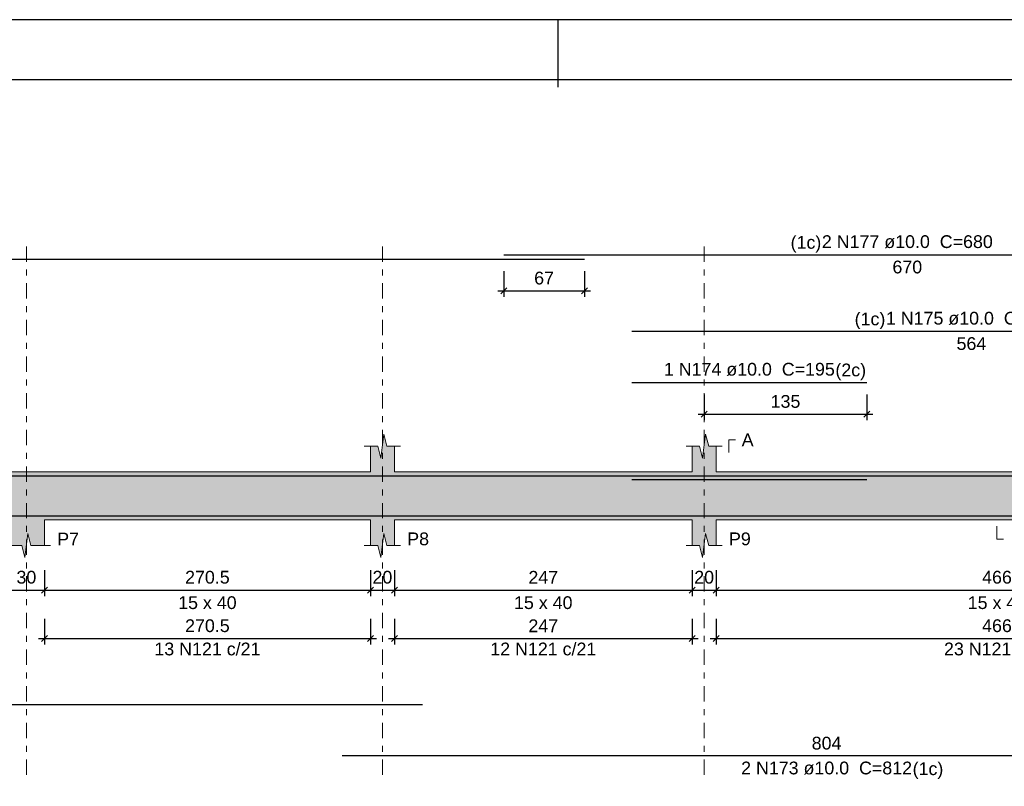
# Model space of a CAD drawing. Header units: millimetres. Extents: x 0 to 119, y 0 to 84.
# Tile 24 of 34: x 54 to 71, y 71 to 84. Entities that reach past the tile are written whole.
import ezdxf

# ---------------------------------------------------------------- set-up
doc = ezdxf.new("R2010")
doc.units = ezdxf.units.MM
doc.header["$MEASUREMENT"] = 0
doc.linetypes.add('DASHDOT', pattern=[2.54, 1.27, -0.635, 0, -0.635])
doc.linetypes.add('NULL', pattern=[0])
doc.layers.get('0').update_dxf_attribs({"lineweight": 18})
for name, color, linetype, lineweight in [('Descrição da armadura', 7, 'Continuous', 0), ('DT-Barras na forma', 2, 'Continuous', 30), ('DT-Barras rebatidas', 2, 'Continuous', 30), ('DT-Cotas', 9, 'Continuous', 5), ('DT-Forma', 5, 'Continuous', 5), ('DT-Hachura forma vigas', 254, 'Continuous', 5), ('DT-Pontilhado', 9, 'DASHDOT', 5), ('DT-Textos', 7, 'Continuous', 5), ('Textos armaduras', 7, 'Continuous', 0)]:
    doc.layers.add(name, color=color, linetype=linetype, lineweight=lineweight)
doc.layers.add('SEDUC_MARF', color=1, linetype='Continuous')
doc.layers.add('SEDUC_MARGG', color=7, linetype='Continuous')
doc.styles.add('Arial', font='txt')
doc.dimstyles.new('UM_50.000000', dxfattribs={"dimtxt": 0.18, "dimasz": 0.1, "dimexe": 0.1, "dimexo": 0.2, "dimgap": 0, "dimtad": 1, "dimtih": 1, "dimtoh": 1, "dimdec": 1, "dimlfac": 50, "dimzin": 0, "dimdsep": 46, "dimtxsty": 'Standard', "dimcen": 0.09, "dimdle": 0.1, "dimadec": 1, "dimazin": 2, "dimtfac": 1, "dimtdec": 4, "dimtofl": 0, "dimtmove": 0, "dimatfit": 3, "dimfxl": 1, "dimtolj": 1, "dimarcsym": 0})

# ---------------------------------------------------------------- blocks, each defined once
blk = doc.blocks.new('_Oblique')
at = {"color": 0, "linetype": 'ByBlock', "lineweight": -2}
blk.add_line((-0.5, -0.5), (0.5, 0.5), dxfattribs=at)
blk = doc.blocks.new('*D25')
at = {"layer": 'Defpoints', "color": 0}
for p in [(54.281, 75.161), (54.881, 75.161), (54.881, 74.632)]:
    blk.add_point(p, dxfattribs=at)
at = {"layer": 'DT-Cotas', "color": 0, "lineweight": -2}
for p, q in [((54.281, 74.961), (54.281, 74.532)), ((54.881, 74.961), (54.881, 74.532)), ((54.181, 74.632), (54.981, 74.632))]:
    blk.add_line(p, q, dxfattribs=at)
at = {"layer": 'DT-Cotas', "color": 0, "lineweight": -2, "xscale": 0.1, "yscale": 0.1, "zscale": 0.1, "rotation": 180}
blk.add_blockref('_Oblique', (54.281, 74.632), dxfattribs=at)
at = {"layer": 'DT-Cotas', "color": 0, "lineweight": -2, "xscale": 0.1, "yscale": 0.1, "zscale": 0.1}
blk.add_blockref('_Oblique', (54.881, 74.632), dxfattribs=at)
at = {"layer": 'DT-Cotas', "color": 7, "insert": (54.581, 74.844), "char_height": 0.2118, "attachment_point": 5, "rotation": 0.0057, "style": 'Arial'}
blk.add_mtext('\\A1;30', dxfattribs=at)
blk = doc.blocks.new('*D26')
at = {"layer": 'Defpoints', "color": 0}
for p in [(54.881, 75.161), (60.29, 75.161), (60.29, 74.632)]:
    blk.add_point(p, dxfattribs=at)
at = {"layer": 'DT-Cotas', "color": 0, "lineweight": -2}
for p, q in [((54.881, 74.961), (54.881, 74.532)), ((60.29, 74.961), (60.29, 74.532)), ((54.781, 74.632), (60.39, 74.632))]:
    blk.add_line(p, q, dxfattribs=at)
at = {"layer": 'DT-Cotas', "color": 0, "lineweight": -2, "xscale": 0.1, "yscale": 0.1, "zscale": 0.1, "rotation": 180}
blk.add_blockref('_Oblique', (54.881, 74.632), dxfattribs=at)
at = {"layer": 'DT-Cotas', "color": 0, "lineweight": -2, "xscale": 0.1, "yscale": 0.1, "zscale": 0.1}
blk.add_blockref('_Oblique', (60.29, 74.632), dxfattribs=at)
at = {"layer": 'DT-Cotas', "color": 7, "insert": (57.585, 74.844), "char_height": 0.2118, "attachment_point": 5, "rotation": 0.0057, "style": 'Arial'}
blk.add_mtext('\\A1;270.5', dxfattribs=at)
blk = doc.blocks.new('*D27')
at = {"layer": 'Defpoints', "color": 0}
for p in [(60.29, 75.161), (60.69, 75.161), (60.69, 74.632)]:
    blk.add_point(p, dxfattribs=at)
at = {"layer": 'DT-Cotas', "color": 0, "lineweight": -2}
for p, q in [((60.29, 74.961), (60.29, 74.532)), ((60.69, 74.961), (60.69, 74.532)), ((60.19, 74.632), (60.79, 74.632))]:
    blk.add_line(p, q, dxfattribs=at)
at = {"layer": 'DT-Cotas', "color": 0, "lineweight": -2, "xscale": 0.1, "yscale": 0.1, "zscale": 0.1, "rotation": 180}
blk.add_blockref('_Oblique', (60.29, 74.632), dxfattribs=at)
at = {"layer": 'DT-Cotas', "color": 0, "lineweight": -2, "xscale": 0.1, "yscale": 0.1, "zscale": 0.1}
blk.add_blockref('_Oblique', (60.69, 74.632), dxfattribs=at)
at = {"layer": 'DT-Cotas', "color": 7, "insert": (60.49, 74.844), "char_height": 0.2118, "attachment_point": 5, "rotation": 0.0057, "style": 'Arial'}
blk.add_mtext('\\A1;20', dxfattribs=at)
blk = doc.blocks.new('*D28')
at = {"layer": 'Defpoints', "color": 0}
for p in [(60.69, 75.161), (65.63, 75.161), (65.63, 74.632)]:
    blk.add_point(p, dxfattribs=at)
at = {"layer": 'DT-Cotas', "color": 0, "lineweight": -2}
for p, q in [((60.69, 74.961), (60.69, 74.532)), ((65.63, 74.961), (65.63, 74.532)), ((60.59, 74.632), (65.73, 74.632))]:
    blk.add_line(p, q, dxfattribs=at)
at = {"layer": 'DT-Cotas', "color": 0, "lineweight": -2, "xscale": 0.1, "yscale": 0.1, "zscale": 0.1, "rotation": 180}
blk.add_blockref('_Oblique', (60.69, 74.632), dxfattribs=at)
at = {"layer": 'DT-Cotas', "color": 0, "lineweight": -2, "xscale": 0.1, "yscale": 0.1, "zscale": 0.1}
blk.add_blockref('_Oblique', (65.63, 74.632), dxfattribs=at)
at = {"layer": 'DT-Cotas', "color": 7, "insert": (63.16, 74.844), "char_height": 0.2118, "attachment_point": 5, "rotation": 0.0057, "style": 'Arial'}
blk.add_mtext('\\A1;247', dxfattribs=at)
blk = doc.blocks.new('*D29')
at = {"layer": 'Defpoints', "color": 0}
for p in [(65.63, 75.161), (66.03, 75.161), (66.03, 74.632)]:
    blk.add_point(p, dxfattribs=at)
at = {"layer": 'DT-Cotas', "color": 0, "lineweight": -2}
for p, q in [((65.63, 74.961), (65.63, 74.532)), ((66.03, 74.961), (66.03, 74.532)), ((65.53, 74.632), (66.13, 74.632))]:
    blk.add_line(p, q, dxfattribs=at)
at = {"layer": 'DT-Cotas', "color": 0, "lineweight": -2, "xscale": 0.1, "yscale": 0.1, "zscale": 0.1, "rotation": 180}
blk.add_blockref('_Oblique', (65.63, 74.632), dxfattribs=at)
at = {"layer": 'DT-Cotas', "color": 0, "lineweight": -2, "xscale": 0.1, "yscale": 0.1, "zscale": 0.1}
blk.add_blockref('_Oblique', (66.03, 74.632), dxfattribs=at)
at = {"layer": 'DT-Cotas', "color": 7, "insert": (65.83, 74.844), "char_height": 0.2118, "attachment_point": 5, "rotation": 0.0057, "style": 'Arial'}
blk.add_mtext('\\A1;20', dxfattribs=at)
blk = doc.blocks.new('*D30')
at = {"layer": 'Defpoints', "color": 0}
for p in [(66.03, 75.161), (75.351, 75.161), (75.351, 74.632)]:
    blk.add_point(p, dxfattribs=at)
at = {"layer": 'DT-Cotas', "color": 0, "lineweight": -2}
for p, q in [((66.03, 74.961), (66.03, 74.532)), ((75.351, 74.961), (75.351, 74.532)), ((65.93, 74.632), (75.451, 74.632))]:
    blk.add_line(p, q, dxfattribs=at)
at = {"layer": 'DT-Cotas', "color": 0, "lineweight": -2, "xscale": 0.1, "yscale": 0.1, "zscale": 0.1, "rotation": 180}
blk.add_blockref('_Oblique', (66.03, 74.632), dxfattribs=at)
at = {"layer": 'DT-Cotas', "color": 0, "lineweight": -2, "xscale": 0.1, "yscale": 0.1, "zscale": 0.1}
blk.add_blockref('_Oblique', (75.351, 74.632), dxfattribs=at)
at = {"layer": 'DT-Cotas', "color": 7, "insert": (70.69, 74.844), "char_height": 0.2118, "attachment_point": 5, "rotation": 0.0057, "style": 'Arial'}
blk.add_mtext('\\A1;466', dxfattribs=at)
blk = doc.blocks.new('*D32')
at = {"layer": 'Defpoints', "color": 0}
for p in [(65.83, 78.08), (68.53, 78.08), (68.53, 77.55)]:
    blk.add_point(p, dxfattribs=at)
at = {"layer": 'DT-Cotas', "color": 0, "lineweight": -2}
for p, q in [((65.83, 77.88), (65.83, 77.45)), ((68.53, 77.88), (68.53, 77.45)), ((65.73, 77.55), (68.63, 77.55))]:
    blk.add_line(p, q, dxfattribs=at)
at = {"layer": 'DT-Cotas', "color": 0, "lineweight": -2, "xscale": 0.1, "yscale": 0.1, "zscale": 0.1, "rotation": 180}
blk.add_blockref('_Oblique', (65.83, 77.55), dxfattribs=at)
at = {"layer": 'DT-Cotas', "color": 0, "lineweight": -2, "xscale": 0.1, "yscale": 0.1, "zscale": 0.1}
blk.add_blockref('_Oblique', (68.53, 77.55), dxfattribs=at)
at = {"layer": 'DT-Cotas', "color": 7, "insert": (67.18, 77.762), "char_height": 0.2118, "attachment_point": 5, "rotation": 0.0057, "style": 'Arial'}
blk.add_mtext('\\A1;135', dxfattribs=at)
blk = doc.blocks.new('*D33')
at = {"layer": 'Defpoints', "color": 0}
for p in [(62.503, 80.127), (63.843, 80.127), (63.843, 79.598)]:
    blk.add_point(p, dxfattribs=at)
at = {"layer": 'DT-Cotas', "color": 0, "lineweight": -2}
for p, q in [((62.503, 79.927), (62.503, 79.498)), ((63.843, 79.927), (63.843, 79.498)), ((62.403, 79.598), (63.943, 79.598))]:
    blk.add_line(p, q, dxfattribs=at)
at = {"layer": 'DT-Cotas', "color": 0, "lineweight": -2, "xscale": 0.1, "yscale": 0.1, "zscale": 0.1, "rotation": 180}
blk.add_blockref('_Oblique', (62.503, 79.598), dxfattribs=at)
at = {"layer": 'DT-Cotas', "color": 0, "lineweight": -2, "xscale": 0.1, "yscale": 0.1, "zscale": 0.1}
blk.add_blockref('_Oblique', (63.843, 79.598), dxfattribs=at)
at = {"layer": 'DT-Cotas', "color": 7, "insert": (63.173, 79.81), "char_height": 0.2118, "attachment_point": 5, "rotation": 0.0057, "style": 'Arial'}
blk.add_mtext('\\A1;67', dxfattribs=at)
blk = doc.blocks.new('*D38')
at = {"layer": 'Defpoints', "color": 0}
for p in [(54.881, 74.356), (60.29, 74.356), (60.29, 73.827)]:
    blk.add_point(p, dxfattribs=at)
at = {"layer": 'DT-Cotas', "color": 0, "lineweight": -2}
for p, q in [((54.881, 74.156), (54.881, 73.727)), ((60.29, 74.156), (60.29, 73.727)), ((54.781, 73.827), (60.39, 73.827))]:
    blk.add_line(p, q, dxfattribs=at)
at = {"layer": 'DT-Cotas', "color": 0, "lineweight": -2, "xscale": 0.1, "yscale": 0.1, "zscale": 0.1, "rotation": 180}
blk.add_blockref('_Oblique', (54.881, 73.827), dxfattribs=at)
at = {"layer": 'DT-Cotas', "color": 0, "lineweight": -2, "xscale": 0.1, "yscale": 0.1, "zscale": 0.1}
blk.add_blockref('_Oblique', (60.29, 73.827), dxfattribs=at)
at = {"layer": 'DT-Cotas', "color": 7, "insert": (57.585, 74.039), "char_height": 0.2118, "attachment_point": 5, "rotation": 0.0057, "style": 'Arial'}
blk.add_mtext('\\A1;270.5', dxfattribs=at)
blk = doc.blocks.new('*D39')
at = {"layer": 'Defpoints', "color": 0}
for p in [(60.69, 74.356), (65.63, 74.356), (65.63, 73.827)]:
    blk.add_point(p, dxfattribs=at)
at = {"layer": 'DT-Cotas', "color": 0, "lineweight": -2}
for p, q in [((60.69, 74.156), (60.69, 73.727)), ((65.63, 74.156), (65.63, 73.727)), ((60.59, 73.827), (65.73, 73.827))]:
    blk.add_line(p, q, dxfattribs=at)
at = {"layer": 'DT-Cotas', "color": 0, "lineweight": -2, "xscale": 0.1, "yscale": 0.1, "zscale": 0.1, "rotation": 180}
blk.add_blockref('_Oblique', (60.69, 73.827), dxfattribs=at)
at = {"layer": 'DT-Cotas', "color": 0, "lineweight": -2, "xscale": 0.1, "yscale": 0.1, "zscale": 0.1}
blk.add_blockref('_Oblique', (65.63, 73.827), dxfattribs=at)
at = {"layer": 'DT-Cotas', "color": 7, "insert": (63.16, 74.039), "char_height": 0.2118, "attachment_point": 5, "rotation": 0.0057, "style": 'Arial'}
blk.add_mtext('\\A1;247', dxfattribs=at)
blk = doc.blocks.new('*D40')
at = {"layer": 'Defpoints', "color": 0}
for p in [(66.03, 74.356), (75.351, 74.356), (75.351, 73.827)]:
    blk.add_point(p, dxfattribs=at)
at = {"layer": 'DT-Cotas', "color": 0, "lineweight": -2}
for p, q in [((66.03, 74.156), (66.03, 73.727)), ((75.351, 74.156), (75.351, 73.727)), ((65.93, 73.827), (75.451, 73.827))]:
    blk.add_line(p, q, dxfattribs=at)
at = {"layer": 'DT-Cotas', "color": 0, "lineweight": -2, "xscale": 0.1, "yscale": 0.1, "zscale": 0.1, "rotation": 180}
blk.add_blockref('_Oblique', (66.03, 73.827), dxfattribs=at)
at = {"layer": 'DT-Cotas', "color": 0, "lineweight": -2, "xscale": 0.1, "yscale": 0.1, "zscale": 0.1}
blk.add_blockref('_Oblique', (75.351, 73.827), dxfattribs=at)
at = {"layer": 'DT-Cotas', "color": 7, "insert": (70.69, 74.039), "char_height": 0.2118, "attachment_point": 5, "rotation": 0.0057, "style": 'Arial'}
blk.add_mtext('\\A1;466', dxfattribs=at)

msp = doc.modelspace()

# ---------------------------------------------------------------- hatches: boundary and pattern name
at = {"layer": 'DT-Hachura forma vigas', "linetype": 'Continuous'}
msp.add_hatch(color=254, dxfattribs=at).paths.add_polyline_path([(75.9506, 75.373), (75.9506, 75.7966), (75.9506, 76.5966), (75.9506, 77.0202), (75.7256, 77.0202), (75.6756, 77.2202), (75.6256, 76.8202), (75.5756, 77.0202), (75.3506, 77.0202), (75.3506, 76.5966), (66.03, 76.5966), (66.03, 77.0202), (65.905, 77.0202), (65.855, 77.2202), (65.805, 76.8202), (65.755, 77.0202), (65.63, 77.0202), (65.63, 76.5966), (60.69, 76.5966), (60.69, 77.0202), (60.565, 77.0202), (60.515, 77.2202), (60.465, 76.8202), (60.415, 77.0202), (60.29, 77.0202), (60.29, 76.5966), (54.881, 76.5966), (54.281, 76.5966), (48.4722, 76.5966), (48.0722, 76.5966), (40.59, 76.5966), (40.39, 76.5966), (40.39, 75.7966), (40.39, 75.373), (40.515, 75.373), (40.565, 75.173), (40.615, 75.573), (40.665, 75.373), (40.79, 75.373), (40.79, 75.7966), (48.0722, 75.7966), (48.0722, 75.373), (48.1972, 75.373), (48.2472, 75.173), (48.2972, 75.573), (48.3472, 75.373), (48.4722, 75.373), (48.4722, 75.7966), (54.281, 75.7966), (54.281, 75.373), (54.506, 75.373), (54.556, 75.173), (54.606, 75.573), (54.656, 75.373), (54.881, 75.373), (54.881, 75.7966), (60.29, 75.7966), (60.29, 75.373), (60.415, 75.373), (60.465, 75.173), (60.515, 75.573), (60.565, 75.373), (60.69, 75.373), (60.69, 75.7966), (65.63, 75.7966), (65.63, 75.373), (65.755, 75.373), (65.805, 75.173), (65.855, 75.573), (65.905, 75.373), (66.03, 75.373), (66.03, 75.7966), (75.3506, 75.7966), (75.3506, 75.373), (75.5756, 75.373), (75.6256, 75.173), (75.6756, 75.573), (75.7256, 75.373), (75.9506, 75.373)])

# ---------------------------------------------------------------- linework, layer by layer
at = {"layer": 'DT-Barras na forma'}
for points in [[(40.44, 75.9294), (40.44, 76.5266), (63.8428, 76.5266)], [(62.5028, 76.5266), (75.9006, 76.5266), (75.9006, 76.2966)], [(64.63, 76.5266), (75.9006, 76.5266), (75.9006, 76.2966)], [(64.63, 76.4666), (68.53, 76.4666)], [(40.44, 76.0666), (40.44, 75.8666), (61.1571, 75.8666)], [(59.8228, 75.8666), (75.9006, 75.8666), (75.9006, 76.0666)]]:
    msp.add_lwpolyline(points, dxfattribs=at)
at = {"layer": 'DT-Barras rebatidas'}
for points in [[(40.44, 79.53), (40.44, 80.1272), (63.8428, 80.1272)], [(62.5028, 80.1978), (75.9006, 80.1978), (75.9006, 79.9678)], [(64.63, 78.927), (75.9006, 78.927), (75.9006, 78.697)], [(64.63, 78.0798), (68.53, 78.0798)], [(40.44, 72.932), (40.44, 72.732), (61.1571, 72.732)], [(59.8228, 71.8848), (75.9006, 71.8848), (75.9006, 72.0848)]]:
    msp.add_lwpolyline(points, dxfattribs=at)
at = {"layer": 'DT-Forma'}
for p, q in [((60.465, 76.8202), (60.515, 77.2202)), ((60.515, 77.2202), (60.565, 77.0202)), ((65.805, 76.8202), (65.855, 77.2202)), ((65.855, 77.2202), (65.905, 77.0202)), ((60.19, 77.0202), (60.415, 77.0202)), ((60.29, 76.5966), (60.29, 77.0202)), ((60.415, 77.0202), (60.465, 76.8202)), ((60.565, 77.0202), (60.79, 77.0202)), ((60.69, 77.0202), (60.69, 76.5966)), ((65.53, 77.0202), (65.755, 77.0202)), ((65.63, 76.5966), (65.63, 77.0202)), ((65.755, 77.0202), (65.805, 76.8202)), ((65.905, 77.0202), (66.13, 77.0202)), ((66.03, 77.0202), (66.03, 76.5966)), ((54.281, 76.5966), (54.881, 76.5966)), ((54.881, 76.5966), (60.29, 76.5966)), ((60.69, 76.5966), (65.63, 76.5966)), ((66.03, 76.5966), (75.3506, 76.5966)), ((54.881, 75.373), (54.881, 75.7966)), ((54.881, 75.7966), (60.29, 75.7966)), ((60.29, 75.7966), (60.29, 75.373)), ((60.69, 75.373), (60.69, 75.7966)), ((60.69, 75.7966), (65.63, 75.7966)), ((65.63, 75.7966), (65.63, 75.373)), ((66.03, 75.373), (66.03, 75.7966)), ((66.03, 75.7966), (75.3506, 75.7966)), ((54.556, 75.173), (54.606, 75.573)), ((54.606, 75.573), (54.656, 75.373)), ((60.465, 75.173), (60.515, 75.573)), ((60.515, 75.573), (60.565, 75.373)), ((65.805, 75.173), (65.855, 75.573)), ((65.855, 75.573), (65.905, 75.373)), ((54.181, 75.373), (54.506, 75.373)), ((54.506, 75.373), (54.556, 75.173)), ((54.656, 75.373), (54.981, 75.373)), ((60.19, 75.373), (60.415, 75.373)), ((60.415, 75.373), (60.465, 75.173)), ((60.565, 75.373), (60.79, 75.373)), ((65.53, 75.373), (65.755, 75.373)), ((65.755, 75.373), (65.805, 75.173)), ((65.905, 75.373), (66.13, 75.373))]:
    msp.add_line(p, q, dxfattribs=at)
at = {"layer": 'DT-Pontilhado', "ltscale": 0.2}
for p, q in [((54.581, 71.5671), (54.581, 80.4096)), ((60.49, 71.5671), (60.49, 80.4096)), ((65.83, 71.5671), (65.83, 80.4096))]:
    msp.add_line(p, q, dxfattribs=at)
at = {"layer": 'DT-Textos'}
for points in [[(66.2418, 76.9143), (66.2418, 77.1261), (66.3477, 77.1261)], [(70.6903, 75.6907), (70.6903, 75.4789), (70.7962, 75.4789)]]:
    msp.add_lwpolyline(points, dxfattribs=at)
at = {"layer": 'SEDUC_MARF'}
msp.add_line((63.4015, 84.1), (63.4015, 82.9804), dxfattribs=at)
msp.add_lwpolyline([(118.9, 84.1), (0, 84.1), (0, 0), (118.9, 0)], close=True, dxfattribs=at)
at = {"layer": 'SEDUC_MARGG'}
msp.add_lwpolyline([(2.5, 1), (117.9, 1), (117.9, 83.1), (2.5, 83.1), (2.5, 1)], dxfattribs=at)

# ---------------------------------------------------------------- texts
at = {"layer": 'Descrição da armadura', "linetype": 'NULL', "char_height": 0.2118, "attachment_point": 8, "line_spacing_factor": 0.9, "style": 'Arial'}
for s, insert, width in [('2 N177 ø10.0  C=680', (69.2021, 80.3041), 5.562109), ('1 N175 ø10.0  C=574', (70.2651, 79.0331), 5.562109), ('1 N174 ø10.0  C=195', (66.5801, 78.1861), 5.562109), ('13 N121 c/21', (57.5855, 73.5452), 3.450264), ('12 N121 c/21', (63.16, 73.5452), 3.450264), ('23 N121 c/21', (70.6903, 73.5452), 3.450264), ('2 N173 ø10.0  C=812', (67.8621, 71.5671), 5.562109)]:
    msp.add_mtext(s, dxfattribs=dict(at, insert=insert, width=width))
at = {"layer": 'DT-Textos', "linetype": 'NULL', "char_height": 0.2118, "line_spacing_factor": 0.798, "style": 'Arial'}
for s, insert, width, attachment_point in [('(1c)', (67.7741, 80.2342), 0.998857, 9), ('(1c)', (68.8371, 78.9632), 0.998857, 9), ('(2c)', (68.0081, 78.1162), 0.998857, 7), ('A', (66.4531, 77.0201), 0.386855, 7), ('P7', (55.0931, 75.3731), 0.709424, 7), ('P8', (60.9021, 75.3731), 0.709424, 7), ('P9', (66.2421, 75.3731), 0.709424, 7), ('15 x 40', (57.5851, 74.3141), 1.902559, 8), ('15 x 40', (63.1601, 74.3141), 1.902559, 8), ('15 x 40', (70.6901, 74.3141), 1.902559, 8), ('(1c)', (69.2901, 71.4972), 0.998857, 7)]:
    msp.add_mtext(s, dxfattribs=dict(at, insert=insert, width=width, attachment_point=attachment_point))
at = {"layer": 'Textos armaduras', "linetype": 'NULL', "char_height": 0.2118, "width": 1.367705, "line_spacing_factor": 0.9, "style": 'Arial'}
for s, insert, attachment_point in [('670', (69.2017, 80.1005), 2), ('564', (70.2653, 78.8297), 2), ('804', (67.8617, 71.9821), 8)]:
    msp.add_mtext(s, dxfattribs=dict(at, insert=insert, attachment_point=attachment_point))

# ---------------------------------------------------------------- dimensions: what is measured, and where the dimension line sits
at = {"layer": 'DT-Cotas'}
for base, p1, p2, picture, middle, turn in [((63.8428, 79.5977), (62.5028, 80.1272), (63.8428, 80.1272), '*D33', (63.1728, 79.8095), 0.00573), ((68.53, 77.5503), (65.83, 78.0798), (68.53, 78.0798), '*D32', (67.18, 77.7621), 0.00573), ((54.881, 74.6317), (54.281, 75.1612), (54.881, 75.1612), '*D25', (54.581, 74.8435), 0.00573), ((60.2899764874, 74.6317117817), (54.8809764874, 75.1612117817), (60.2899764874, 75.1612117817), '*D26', (57.5854764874, 74.8435117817), 0.005729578), ((60.69, 74.6317), (60.29, 75.1612), (60.69, 75.1612), '*D27', (60.49, 74.8435), 0.00573), ((65.63, 74.6317), (60.69, 75.1612), (65.63, 75.1612), '*D28', (63.16, 74.8435), 0.00573), ((66.03, 74.6317), (65.63, 75.1612), (66.03, 75.1612), '*D29', (65.83, 74.8435), 0.00573), ((75.3506, 74.6317), (66.03, 75.1612), (75.3506, 75.1612), '*D30', (70.6903, 74.8435), 0.00573), ((60.2899764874, 73.8268717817), (54.8809764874, 74.3563717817), (60.2899764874, 74.3563717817), '*D38', (57.5854764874, 74.0386717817), 0.005729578), ((65.63, 73.8269), (60.69, 74.3564), (65.63, 74.3564), '*D39', (63.16, 74.0387), 0.00573), ((75.3506, 73.8269), (66.03, 74.3564), (75.3506, 74.3564), '*D40', (70.6903, 74.0387), 0.00573)]:
    dim = msp.add_linear_dim(base=base, p1=p1, p2=p2, dimstyle='UM_50.000000', override={"dimtxt": 0.2118, "dimasz": 0.1, "dimexe": 0.1, "dimexo": 0.2, "dimtad": 1, "dimtih": 0, "dimtoh": 0, "dimdec": 1, "dimlfac": 50, "dimzin": 8, "dimtxsty": 'Arial', "dimblk": 'Oblique', "dimblk1": 'Oblique', "dimblk2": 'Oblique', "dimsah": 1, "dimdle": 0.1, "dimse1": 0, "dimse2": 0, "dimclrt": 7, "dimadec": 1, "dimazin": 3, "dimtmove": 2, "dimldrblk": 'Oblique'}, dxfattribs=at)
    dim.commit()
    dim.dimension.update_dxf_attribs({"geometry": picture, "text_midpoint": middle, "dimtype": 160, "text_rotation": turn})

doc.saveas('drawing.dxf')
